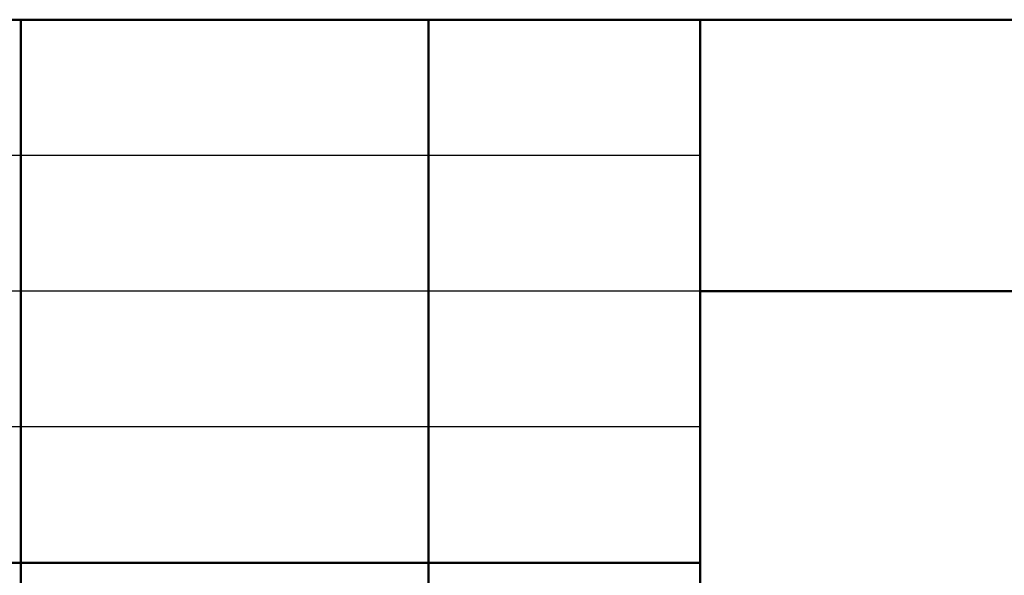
# Model space of a CAD drawing. Header units: millimetres. Extents: x 523431 to 527346, y -48565 to -47721.
# Tile 74 of 217: x 524617 to 524653, y -47978 to -47958. Entities that reach past the tile are written whole.
import ezdxf

# ---------------------------------------------------------------- set-up
doc = ezdxf.new("R2010")
doc.units = ezdxf.units.MM
doc.layers.add('LIN_Основная сплошная', color=50, linetype='Continuous', lineweight=50)

msp = doc.modelspace()

# ---------------------------------------------------------------- linework, layer by layer
for p, q in [((524642.29, -47962.746), (524577.29, -47962.746)), ((524642.29, -47967.746), (524577.29, -47967.746)), ((524642.29, -47972.746), (524577.29, -47972.746))]:
    msp.add_line(p, q)
at = {"layer": 'LIN_Основная сплошная', "color": 7}
for p, q in [((524577.29, -47957.746), (524762.29, -47957.746)), ((524617.29, -47957.746), (524617.29, -48012.746)), ((524632.29, -47957.746), (524632.29, -48012.746)), ((524642.29, -47957.746), (524642.29, -48012.746)), ((524642.29, -47967.746), (524762.29, -47967.746)), ((524642.29, -47977.746), (524577.29, -47977.746))]:
    msp.add_line(p, q, dxfattribs=at)

doc.saveas('drawing.dxf')
